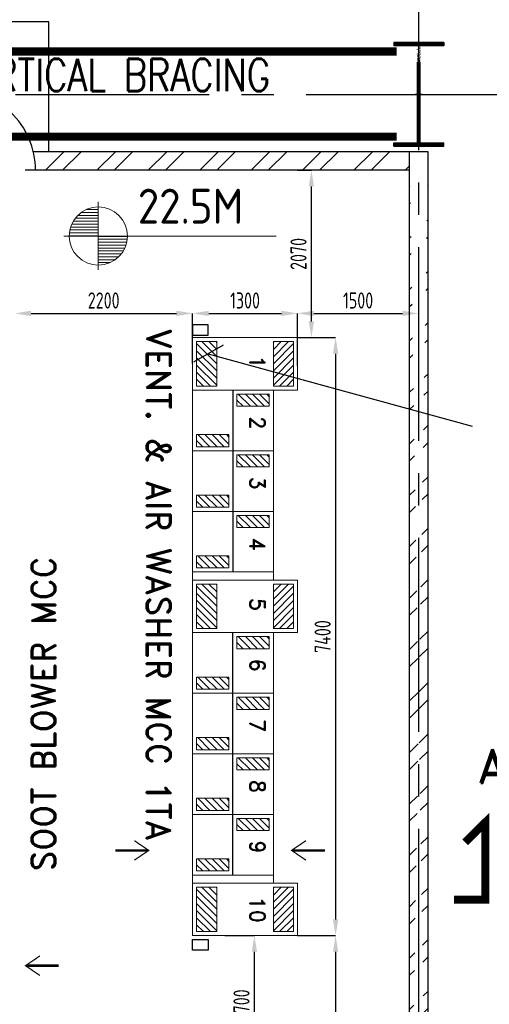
# Model space of a CAD drawing. Extents: x -11758 to 4934791, y -233543 to 1826789.
# Tile 7 of 107: x 89929 to 95743, y 31971 to 44155. Entities that reach past the tile are written whole.
import ezdxf

# ---------------------------------------------------------------- set-up
doc = ezdxf.new("R2010")
doc.units = 0
doc.header["$LTSCALE"] = 800
doc.header["$MEASUREMENT"] = 0
for name, pattern in [('CENTER', [2, 1.25, -0.25, 0.25, -0.25]), ('CENTER2', [1.125, 0.75, -0.125, 0.125, -0.125]), ('DASHDOT', [1, 0.5, -0.25, 0, -0.25])]:
    doc.linetypes.add(name, pattern=pattern)
doc.layers.get('0').update_dxf_attribs({"linetype": 'CONTINUOUS'})
doc.layers.get('DEFPOINTS').update_dxf_attribs({"linetype": 'CONTINUOUS'})
for name, color, linetype in [('CABLE TRAYS', 7, 'CONTINUOUS'), ('COL', 1, 'CENTER'), ('GRID', 8, 'CENTER'), ('HATCH', 9, 'CONTINUOUS'), ('LTB', 5, 'CONTINUOUS'), ('panel', 32, 'CONTINUOUS'), ('SBMCC', 4, 'CONTINUOUS'), ('STR', 2, 'CONTINUOUS'), ('SWGR', 7, 'CONTINUOUS'), ('WALL', 6, 'CONTINUOUS')]:
    doc.layers.add(name, color=color, linetype=linetype)
for name, color, linetype, lineweight in [('DIM', 4, 'CONTINUOUS', 15), ('EQPT', 8, 'CONTINUOUS', 5), ('T', 3, 'CONTINUOUS', 15), ('TEXT', 3, 'CONTINUOUS', 15)]:
    doc.layers.add(name, color=color, linetype=linetype, lineweight=lineweight)
doc.styles.add('ROMAND', font='romand')
doc.styles.add('ROMANS', font='ISO9.shx', dxfattribs={"width": 0.8})
doc.styles.add('S1', font='SIMPLEX.SHX', dxfattribs={"height": 200})
doc.styles.add('S3', font='ROMANS1.SHX', dxfattribs={"width": 0.8})
doc.styles.get("Standard").update_dxf_attribs({"font": 'ISO9'})
doc.dimstyles.new('ROMANS', dxfattribs={"dimscale": 250, "dimtxt": 1.8, "dimasz": 2, "dimexe": 0, "dimexo": 0, "dimgap": 0.5, "dimtad": 1, "dimdec": 0, "dimzin": 0, "dimdsep": 46, "dimtxsty": 'ROMANS', "dimblk": 'OBLIQUE', "dimcen": 0, "dimclrd": 9, "dimclre": 9, "dimclrt": 4, "dimadec": 0, "dimazin": 0, "dimtfac": 1, "dimtdec": 0, "dimtix": 1, "dimtmove": 0, "dimatfit": 3, "dimldrblk": 'OBLIQUE', "dimfxl": 1, "dimtolj": 1, "dimtzin": 0, "dimarcsym": 0})
doc.dimstyles.new('STANDARD$0', dxfattribs={"dimtxt": 250, "dimasz": 200, "dimexe": 0, "dimexo": 0, "dimgap": 100, "dimtad": 1, "dimdec": 0, "dimzin": 0, "dimdsep": 46, "dimtxsty": 'S1', "dimcen": 0, "dimadec": 0, "dimazin": 0, "dimtfac": 1, "dimtdec": 0, "dimtmove": 2, "dimatfit": 3, "dimfxl": 1, "dimtolj": 1, "dimtzin": 0, "dimarcsym": 0})

# ---------------------------------------------------------------- blocks, each defined once
blk = doc.blocks.new('A$C14326149')
at = {"layer": 'COL'}
h = blk.add_hatch(dxfattribs=at)
h.set_pattern_fill('ANSI31', color=256, scale=100, style=0)
h.paths.add_polyline_path([(-310, -640), (-310, -600), (310, -600), (310, -640)])
h.paths.add_polyline_path([(310, 640), (310, 600), (-310, 600), (-310, 640)])
edge = h.paths.add_edge_path()
edge.add_line((-16, -600), (-16, 600))
edge.add_line((16, -600), (16, 600))
for p, q in [((310, 640), (-310, 640)), ((-310, 640), (-310, 600)), ((310, 640), (310, 600)), ((310, 600), (-310, 600)), ((-16, -600), (-16, 600)), ((16, -600), (16, 600)), ((-310, -600), (310, -600)), ((-310, -640), (-310, -600)), ((310, -640), (310, -600)), ((-310, -640), (310, -640))]:
    blk.add_line(p, q, dxfattribs=at)
at = {"layer": 'COL', "color": 2}
for p, q in [((0, -672), (0, 672)), ((44, 0), (-44, 0))]:
    blk.add_line(p, q, dxfattribs=at)
blk = doc.blocks.new('*D532')
at = {"layer": 'DEFPOINTS', "color": 0, "transparency": 16777216}
for p in [(89869, 40520), (92069, 40520), (92069, 39900)]:
    blk.add_point(p, dxfattribs=at)
at = {"layer": 'WALL', "color": 2, "lineweight": -2, "transparency": 16777216}
for p, q in [((90069, 40520), (91869, 40520)), ((92069, 39900), (92069, 40520))]:
    blk.add_line(p, q, dxfattribs=at)
at = {"layer": 'WALL', "color": 2, "transparency": 16777216}
for points in [[(90069, 40553), (90069, 40487), (89869, 40520)], [(91869, 40553), (91869, 40487), (92069, 40520)]]:
    blk.add_solid(points, dxfattribs=at)
at = {"layer": 'WALL', "color": 2, "transparency": 16777216, "insert": (90969, 40680), "char_height": 200, "attachment_point": 5, "style": 'ROMANS'}
blk.add_mtext('\\A1;2200', dxfattribs=at)
blk = doc.blocks.new('*D533')
at = {"layer": 'DEFPOINTS', "color": 0, "transparency": 16777216}
for p in [(93369, 40520), (92069, 40185), (93369, 39871)]:
    blk.add_point(p, dxfattribs=at)
at = {"layer": 'WALL', "color": 2, "lineweight": -2, "transparency": 16777216}
for p, q in [((92069, 40185), (92069, 40520)), ((92269, 40520), (93169, 40520)), ((93369, 39871), (93369, 40520))]:
    blk.add_line(p, q, dxfattribs=at)
at = {"layer": 'WALL', "color": 2, "transparency": 16777216}
for points in [[(92269, 40553), (92269, 40487), (92069, 40520)], [(93169, 40553), (93169, 40487), (93369, 40520)]]:
    blk.add_solid(points, dxfattribs=at)
at = {"layer": 'WALL', "color": 2, "transparency": 16777216, "insert": (92719, 40680), "char_height": 200, "attachment_point": 5, "style": 'ROMANS'}
blk.add_mtext('\\A1;1300', dxfattribs=at)
blk = doc.blocks.new('*D534')
at = {"layer": 'DEFPOINTS', "color": 0, "transparency": 16777216}
for p in [(93369, 40520), (94869, 40520), (94869, 40520)]:
    blk.add_point(p, dxfattribs=at)
at = {"layer": 'WALL', "color": 2, "lineweight": -2, "transparency": 16777216}
blk.add_line((93569, 40520), (94669, 40520), dxfattribs=at)
at = {"layer": 'WALL', "color": 2, "transparency": 16777216}
for points in [[(93569, 40553), (93569, 40487), (93369, 40520)], [(94669, 40553), (94669, 40487), (94869, 40520)]]:
    blk.add_solid(points, dxfattribs=at)
at = {"layer": 'WALL', "color": 2, "transparency": 16777216, "insert": (94119, 40680), "char_height": 200, "attachment_point": 5, "style": 'ROMANS'}
blk.add_mtext('\\A1;1500', dxfattribs=at)
blk = doc.blocks.new('*D536')
at = {"layer": 'DEFPOINTS', "color": 0, "transparency": 16777216}
for p in [(93369, 40221), (93369, 32821), (93840, 32821)]:
    blk.add_point(p, dxfattribs=at)
at = {"layer": 'WALL', "color": 2, "lineweight": -2, "transparency": 16777216}
for p, q in [((93369, 40221), (93840, 40221)), ((93840, 40021), (93840, 33021)), ((93369, 32821), (93840, 32821))]:
    blk.add_line(p, q, dxfattribs=at)
at = {"layer": 'WALL', "color": 2, "transparency": 16777216}
for points in [[(93807, 40021), (93874, 40021), (93840, 40221)], [(93807, 33021), (93874, 33021), (93840, 32821)]]:
    blk.add_solid(points, dxfattribs=at)
at = {"layer": 'WALL', "color": 2, "transparency": 16777216, "insert": (93680, 36521), "char_height": 200, "attachment_point": 5, "rotation": 90, "style": 'ROMANS'}
blk.add_mtext('\\A1;7400', dxfattribs=at)
blk = doc.blocks.new('*D540')
at = {"layer": 'DEFPOINTS', "color": 0, "transparency": 16777216}
for p in [(93840, 32821), (93840, 27731), (93840, 27731)]:
    blk.add_point(p, dxfattribs=at)
at = {"layer": 'WALL', "color": 2, "lineweight": -2, "transparency": 16777216}
blk.add_line((93840, 32621), (93840, 27931), dxfattribs=at)
at = {"layer": 'WALL', "color": 2, "transparency": 16777216}
for points in [[(93807, 32621), (93874, 32621), (93840, 32821)], [(93807, 27931), (93874, 27931), (93840, 27731)]]:
    blk.add_solid(points, dxfattribs=at)
at = {"layer": 'WALL', "color": 2, "transparency": 16777216, "insert": (93680, 30276), "char_height": 200, "attachment_point": 5, "rotation": 90, "style": 'ROMANS'}
blk.add_mtext('\\A1;5090', dxfattribs=at)
blk = doc.blocks.new('*X4')
at = {"color": 0}
for p, q in [((36153.7, 29375), (36329.8, 29375)), ((36183.1, 29400), (36329.8, 29400)), ((36226, 29425), (36329.8, 29425)), ((36101.7, 29300), (36329.8, 29300)), ((36114.7, 29325), (36329.8, 29325)), ((36131.6, 29350), (36329.8, 29350)), ((36079.8, 29200), (36329.8, 29200)), ((36081.3, 29225), (36329.8, 29225)), ((36085.3, 29250), (36329.8, 29250)), ((36092.1, 29275), (36329.8, 29275))]:
    blk.add_line(p, q, dxfattribs=at)
blk = doc.blocks.new('LL')
for p, q in [((-711, 0), (-711, 423)), ((-1136, 0), (-711, 0)), ((1493, 0), (-711, 0)), ((-711, 0), (-711, -418))]:
    blk.add_line(p, q)
for start, end in [(90, 180), (0, 90), (180, 270), (270, 0)]:
    blk.add_arc((-711, 0), 360, start, end)
at = {"xscale": 1.440000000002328, "yscale": 1.440000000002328, "zscale": 1.440000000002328}
blk.add_blockref('*X4', (-53026, -42044), dxfattribs=at)
at = {"xscale": 1.440000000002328, "yscale": 1.440000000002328, "zscale": 1.440000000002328, "rotation": 180}
blk.add_blockref('*X4', (51604, 42044), dxfattribs=at)
at = {"flags": 4}
blk.add_attdef('LEVEL', (-222, 154), '', height=432, dxfattribs=at)
blk = doc.blocks.new('*D523')
at = {"layer": 'DEFPOINTS', "color": 0, "transparency": 16777216}
for p in [(92469, 32821), (92835, 32821), (92469, 31121)]:
    blk.add_point(p, dxfattribs=at)
at = {"layer": 'WALL', "color": 2, "lineweight": -2, "transparency": 16777216}
for p, q in [((92469, 32821), (92835, 32821)), ((92835, 31321), (92835, 32621)), ((92469, 31121), (92835, 31121))]:
    blk.add_line(p, q, dxfattribs=at)
at = {"layer": 'WALL', "color": 2, "transparency": 16777216}
for points in [[(92802, 32621), (92868, 32621), (92835, 32821)], [(92802, 31321), (92868, 31321), (92835, 31121)]]:
    blk.add_solid(points, dxfattribs=at)
at = {"layer": 'WALL', "color": 2, "transparency": 16777216, "insert": (92675, 31971), "char_height": 200, "attachment_point": 5, "rotation": 90, "style": 'ROMANS'}
blk.add_mtext('\\A1;1700', dxfattribs=at)
blk = doc.blocks.new('*D526')
at = {"layer": 'DEFPOINTS', "color": 0, "transparency": 16777216}
for p in [(93369, 42291), (93541, 42291), (93369, 40221)]:
    blk.add_point(p, dxfattribs=at)
at = {"layer": 'WALL', "color": 2, "lineweight": -2, "transparency": 16777216}
for p, q in [((93369, 42291), (93541, 42291)), ((93541, 40421), (93541, 42091)), ((93369, 40221), (93541, 40221))]:
    blk.add_line(p, q, dxfattribs=at)
at = {"layer": 'WALL', "color": 2, "transparency": 16777216}
for points in [[(93507, 42091), (93574, 42091), (93541, 42291)], [(93507, 40421), (93574, 40421), (93541, 40221)]]:
    blk.add_solid(points, dxfattribs=at)
at = {"layer": 'WALL', "color": 2, "transparency": 16777216, "insert": (93381, 41256), "char_height": 200, "attachment_point": 5, "rotation": 90, "style": 'ROMANS'}
blk.add_mtext('\\A1;2070', dxfattribs=at)

msp = doc.modelspace()

# ---------------------------------------------------------------- hatches: boundary and pattern name
at = {"layer": 'HATCH'}
h = msp.add_hatch(dxfattribs=at)
h.set_pattern_fill('ANSI32', color=256, scale=1200, style=0)
h.set_pattern_definition([(45, (-151176.9, -211862.3), (-318.19805, 318.19805), []), (45, (-150964.78, -211862.3), (-318.19805, 318.19805), [])])
h.paths.add_polyline_path([(94757.1, 42519.4), (90097.7, 42520, -0.0574971), (90125.2, 42291.1), (94757, 42291.1)])
h = msp.add_hatch(dxfattribs=at)
h.set_pattern_fill('ANSI32', color=256, scale=1200, style=0)
h.set_pattern_definition([(45, (8313.82, -101629.23), (-318.198, 318.198), []), (45, (8525.95, -101629.23), (-318.198, 318.198), [])])
edge = h.paths.add_edge_path()
edge.add_line((94754.9, 28669.2), (94757.1, 42519.4))
edge.add_line((94984.4, 28440.9), (94984.7, 42519.3))
h = msp.add_hatch(dxfattribs=at)
h.set_pattern_fill('ANSI31', color=3, scale=500, angle=270, style=0)
h.set_pattern_definition([(315, (3164.78, 87381.69), (44.194174, 44.194174), [])])
h.paths.add_polyline_path([(92369.4, 39620.8), (92369.4, 40170.8), (92119.4, 40170.8), (92119.4, 39620.8)])
h = msp.add_hatch(dxfattribs=at)
h.set_pattern_fill('ANSI31', color=3, scale=500, angle=270, style=0)
h.set_pattern_definition([(225, (182274.03, 87381.69), (-44.194174, 44.194174), [])])
h.paths.add_polyline_path([(93069.4, 39620.8), (93069.4, 40170.8), (93319.4, 40170.8), (93319.4, 39620.8)])
h = msp.add_hatch(dxfattribs=at)
h.set_pattern_fill('ANSI31', color=3, scale=500, angle=270, style=0)
h.set_pattern_definition([(315, (6756.666, 86242.64), (44.194174, 44.194174), [])])
h.paths.add_polyline_path([(93019.4, 39370.8), (93019.4, 39520.8), (92619.4, 39520.8), (92619.4, 39370.8)])
h = msp.add_hatch(dxfattribs=at)
h.set_pattern_fill('ANSI31', color=3, scale=500, angle=270, style=0)
h.set_pattern_definition([(315, (6256.666, 85742.64), (44.194174, 44.194174), [])])
h.paths.add_polyline_path([(92519.4, 38870.8), (92519.4, 39020.8), (92119.4, 39020.8), (92119.4, 38870.8)])
h = msp.add_hatch(dxfattribs=at)
h.set_pattern_fill('ANSI31', color=3, scale=500, angle=270, style=0)
h.set_pattern_definition([(315, (6756.666, 85492.64), (44.194174, 44.194174), [])])
h.paths.add_polyline_path([(93019.4, 38620.8), (93019.4, 38770.8), (92619.4, 38770.8), (92619.4, 38620.8)])
h = msp.add_hatch(dxfattribs=at)
h.set_pattern_fill('ANSI31', color=3, scale=500, angle=270, style=0)
h.set_pattern_definition([(315, (6256.666, 84992.64), (44.194174, 44.194174), [])])
h.paths.add_polyline_path([(92519.4, 38120.8), (92519.4, 38270.8), (92119.4, 38270.8), (92119.4, 38120.8)])
h = msp.add_hatch(dxfattribs=at)
h.set_pattern_fill('ANSI31', color=3, scale=500, angle=270, style=0)
h.set_pattern_definition([(315, (6756.666, 84742.64), (44.194174, 44.194174), [])])
h.paths.add_polyline_path([(93019.4, 37870.8), (93019.4, 38020.8), (92619.4, 38020.8), (92619.4, 37870.8)])
h = msp.add_hatch(dxfattribs=at)
h.set_pattern_fill('ANSI31', color=3, scale=500, angle=270, style=0)
h.set_pattern_definition([(315, (6256.666, 84242.64), (44.194174, 44.194174), [])])
h.paths.add_polyline_path([(92519.4, 37370.8), (92519.4, 37520.8), (92119.4, 37520.8), (92119.4, 37370.8)])
h = msp.add_hatch(dxfattribs=at)
h.set_pattern_fill('ANSI31', color=3, scale=500, angle=270, style=0)
h.set_pattern_definition([(315, (3164.78, 84381.69), (44.194174, 44.194174), [])])
h.paths.add_polyline_path([(92369.4, 36620.8), (92369.4, 37170.8), (92119.4, 37170.8), (92119.4, 36620.8)])
h = msp.add_hatch(dxfattribs=at)
h.set_pattern_fill('ANSI31', color=3, scale=500, angle=270, style=0)
h.set_pattern_definition([(225, (182274.03, 84381.69), (-44.194174, 44.194174), [])])
h.paths.add_polyline_path([(93069.4, 36620.8), (93069.4, 37170.8), (93319.4, 37170.8), (93319.4, 36620.8)])
h = msp.add_hatch(dxfattribs=at)
h.set_pattern_fill('ANSI31', color=3, scale=500, angle=270, style=0)
h.set_pattern_definition([(315, (6756.666, 83242.64), (44.194174, 44.194174), [])])
h.paths.add_polyline_path([(93019.4, 36370.8), (93019.4, 36520.8), (92619.4, 36520.8), (92619.4, 36370.8)])
h = msp.add_hatch(dxfattribs=at)
h.set_pattern_fill('ANSI31', color=3, scale=500, angle=270, style=0)
h.set_pattern_definition([(315, (6256.666, 82742.64), (44.194174, 44.194174), [])])
h.paths.add_polyline_path([(92519.4, 35870.8), (92519.4, 36020.8), (92119.4, 36020.8), (92119.4, 35870.8)])
h = msp.add_hatch(dxfattribs=at)
h.set_pattern_fill('ANSI31', color=3, scale=500, angle=270, style=0)
h.set_pattern_definition([(315, (6756.666, 82492.64), (44.194174, 44.194174), [])])
h.paths.add_polyline_path([(93019.4, 35620.8), (93019.4, 35770.8), (92619.4, 35770.8), (92619.4, 35620.8)])
h = msp.add_hatch(dxfattribs=at)
h.set_pattern_fill('ANSI31', color=3, scale=500, angle=270, style=0)
h.set_pattern_definition([(315, (6256.666, 81992.64), (44.194174, 44.194174), [])])
h.paths.add_polyline_path([(92519.4, 35120.8), (92519.4, 35270.8), (92119.4, 35270.8), (92119.4, 35120.8)])
h = msp.add_hatch(dxfattribs=at)
h.set_pattern_fill('ANSI31', color=3, scale=500, angle=270, style=0)
h.set_pattern_definition([(315, (6756.666, 81742.64), (44.194174, 44.194174), [])])
h.paths.add_polyline_path([(93019.4, 34870.8), (93019.4, 35020.8), (92619.4, 35020.8), (92619.4, 34870.8)])
h = msp.add_hatch(dxfattribs=at)
h.set_pattern_fill('ANSI31', color=3, scale=500, angle=270, style=0)
h.set_pattern_definition([(315, (6256.666, 81242.64), (44.194174, 44.194174), [])])
h.paths.add_polyline_path([(92519.4, 34370.8), (92519.4, 34520.8), (92119.4, 34520.8), (92119.4, 34370.8)])
h = msp.add_hatch(dxfattribs=at)
h.set_pattern_fill('ANSI31', color=3, scale=500, angle=270, style=0)
h.set_pattern_definition([(315, (6756.666, 80992.64), (44.194174, 44.194174), [])])
h.paths.add_polyline_path([(93019.4, 34120.8), (93019.4, 34270.8), (92619.4, 34270.8), (92619.4, 34120.8)])
h = msp.add_hatch(dxfattribs=at)
h.set_pattern_fill('ANSI31', color=3, scale=500, angle=270, style=0)
h.set_pattern_definition([(315, (6256.666, 80492.64), (44.194174, 44.194174), [])])
h.paths.add_polyline_path([(92519.4, 33620.8), (92519.4, 33770.8), (92119.4, 33770.8), (92119.4, 33620.8)])
h = msp.add_hatch(dxfattribs=at)
h.set_pattern_fill('ANSI31', color=3, scale=500, angle=270, style=0)
h.set_pattern_definition([(315, (3164.78, 80631.69), (44.194174, 44.194174), [])])
h.paths.add_polyline_path([(92369.4, 32870.8), (92369.4, 33420.8), (92119.4, 33420.8), (92119.4, 32870.8)])
h = msp.add_hatch(dxfattribs=at)
h.set_pattern_fill('ANSI31', color=3, scale=500, angle=270, style=0)
h.set_pattern_definition([(225, (182274.03, 80631.69), (-44.194174, 44.194174), [])])
h.paths.add_polyline_path([(93069.4, 32870.8), (93069.4, 33420.8), (93319.4, 33420.8), (93319.4, 32870.8)])

# ---------------------------------------------------------------- linework, layer by layer
for p, q in [((90291.4, 44130.1), (88491.4, 44130.1)), ((90291.4, 42520), (90291.4, 44130.1))]:
    msp.add_line(p, q)
at = {"color": 0}
for p, q in [((92569.4, 39570.8), (92569.4, 38070.8)), ((92569.4, 38070.8), (92569.4, 37320.8)), ((92569.4, 33570.8), (92569.4, 36570.8))]:
    msp.add_line(p, q, dxfattribs=at)
at = {"color": 0, "lineweight": 9, "const_width": 15}
for points in [[(91348.4, 33996.2), (91514.9, 33882.9), (91114.4, 33882.9)], [(93473.3, 33996.2), (93306.8, 33882.9), (93707.3, 33882.9)], [(90179.1, 32569.7), (90012.6, 32456.5), (90413.1, 32456.5)]]:
    msp.add_lwpolyline(points, dxfattribs=at)
at = {"layer": 'EQPT', "color": 0}
for p, q in [((92369.4, 40170.8), (92119.4, 40170.8)), ((92119.4, 40170.8), (92119.4, 39620.8)), ((92369.4, 40170.8), (92369.4, 39620.8)), ((93069.4, 40170.8), (93319.4, 40170.8)), ((93069.4, 40170.8), (93069.4, 39620.8)), ((93319.4, 40170.8), (93319.4, 39620.8)), ((92119.4, 39620.8), (92369.4, 39620.8)), ((93319.4, 39620.8), (93069.4, 39620.8)), ((93369.4, 39570.8), (92069.4, 39570.8)), ((93069.4, 39570.8), (93069.4, 38070.8)), ((93069.4, 38820.8), (92069.4, 38820.8)), ((93069.4, 38070.8), (92069.4, 38070.8)), ((93069.4, 38070.8), (92069.4, 38070.8)), ((93069.4, 38070.8), (93069.4, 37220.8)), ((93069.4, 37320.8), (92069.4, 37320.8)), ((93369.4, 37220.8), (92069.4, 37220.8)), ((92369.4, 37170.8), (92119.4, 37170.8)), ((92119.4, 37170.8), (92119.4, 36620.8)), ((92369.4, 37170.8), (92369.4, 36620.8)), ((93069.4, 37170.8), (93319.4, 37170.8)), ((93069.4, 37170.8), (93069.4, 36620.8)), ((93319.4, 37170.8), (93319.4, 36620.8)), ((93369.4, 36570.8), (92069.4, 36570.8)), ((92119.4, 36620.8), (92369.4, 36620.8)), ((93319.4, 36620.8), (93069.4, 36620.8)), ((93069.4, 36570.8), (93069.4, 33470.8)), ((93069.4, 35820.8), (92069.4, 35820.8)), ((93069.4, 35070.8), (92069.4, 35070.8)), ((93069.4, 34320.8), (92069.4, 34320.8)), ((93069.4, 33570.8), (92069.4, 33570.8)), ((93069.4, 33570.8), (92069.4, 33570.8)), ((93369.4, 33470.8), (92069.4, 33470.8)), ((92369.4, 33420.8), (92119.4, 33420.8)), ((92119.4, 33420.8), (92119.4, 32870.8)), ((92369.4, 33420.8), (92369.4, 32870.8)), ((93069.4, 33420.8), (93319.4, 33420.8)), ((93069.4, 33420.8), (93069.4, 32870.8)), ((93319.4, 33420.8), (93319.4, 32870.8)), ((92119.4, 32870.8), (92369.4, 32870.8)), ((93319.4, 32870.8), (93069.4, 32870.8))]:
    msp.add_line(p, q, dxfattribs=at)
for points in [[(93369.4, 39570.8), (93369.4, 40220.8), (92069.4, 40220.8), (92069.4, 38070.8)], [(92069.4, 38070.8), (92069.4, 32820.8), (93369.4, 32820.8), (93369.4, 33470.8)], [(93369.4, 36570.8), (93369.4, 37220.8)]]:
    msp.add_lwpolyline(points, dxfattribs=at)
for points in [[(92619.4, 39520.8), (92619.4, 39370.8), (93019.4, 39370.8), (93019.4, 39520.8)], [(92119.4, 38870.8), (92119.4, 39020.8), (92519.4, 39020.8), (92519.4, 38870.8)], [(92619.4, 38770.8), (92619.4, 38620.8), (93019.4, 38620.8), (93019.4, 38770.8)], [(92119.4, 38120.8), (92119.4, 38270.8), (92519.4, 38270.8), (92519.4, 38120.8)], [(92619.4, 38020.8), (92619.4, 37870.8), (93019.4, 37870.8), (93019.4, 38020.8)], [(92119.4, 37370.8), (92119.4, 37520.8), (92519.4, 37520.8), (92519.4, 37370.8)], [(92619.4, 36520.8), (92619.4, 36370.8), (93019.4, 36370.8), (93019.4, 36520.8)], [(92119.4, 35870.8), (92119.4, 36020.8), (92519.4, 36020.8), (92519.4, 35870.8)], [(92619.4, 35770.8), (92619.4, 35620.8), (93019.4, 35620.8), (93019.4, 35770.8)], [(92119.4, 35120.8), (92119.4, 35270.8), (92519.4, 35270.8), (92519.4, 35120.8)], [(92619.4, 35020.8), (92619.4, 34870.8), (93019.4, 34870.8), (93019.4, 35020.8)], [(92119.4, 34370.8), (92119.4, 34520.8), (92519.4, 34520.8), (92519.4, 34370.8)], [(92619.4, 34270.8), (92619.4, 34120.8), (93019.4, 34120.8), (93019.4, 34270.8)], [(92119.4, 33620.8), (92119.4, 33770.8), (92519.4, 33770.8), (92519.4, 33620.8)]]:
    msp.add_lwpolyline(points, close=True, dxfattribs=at)
at = {"layer": 'GRID', "linetype": 'CENTER2', "ltscale": 4}
for p, q in [((94869.4, 24541.6), (94869.4, 51477)), ((64675.3, 43230.9), (107921.9, 43230.9))]:
    msp.add_line(p, q, dxfattribs=at)
at = {"layer": 'LTB', "linetype": 'Continuous', "const_width": 100, "flags": 128}
msp.add_lwpolyline([(95308, 33267), (95692.6, 33267), (95692.6, 34220.6), (95443.5, 33975)], dxfattribs=at)
at = {"layer": 'SBMCC'}
for points in [[(92069.4, 40249.9), (92263.4, 40249.9), (92263.4, 40378.9), (92069.4, 40378.9)], [(92069.4, 32770.8), (92263.4, 32770.8), (92263.4, 32641.8), (92069.4, 32641.8)]]:
    msp.add_lwpolyline(points, close=True, dxfattribs=at)
at = {"layer": 'STR', "color": 7, "linetype": 'DASHDOT', "const_width": 100}
for points in [[(84144.4, 43761), (94594.4, 43761)], [(84144.4, 42706), (94594.4, 42706)]]:
    msp.add_lwpolyline(points, dxfattribs=at)
at = {"layer": 'SWGR', "linetype": 'Continuous', "ltscale": 0.5, "const_width": 15}
for points in [[(91348.4, 33753.9), (91514.9, 33867.2), (91114.4, 33867.2)], [(93473.3, 33753.9), (93306.8, 33867.2), (93707.3, 33867.2)], [(90179.1, 32327.5), (90012.6, 32440.7), (90413.1, 32440.7)]]:
    msp.add_lwpolyline(points, dxfattribs=at)
at = {"layer": 'WALL'}
for p, q in [((94984.7, 42519.3), (90097.7, 42520)), ((94754.9, 28669.2), (94757.1, 42519.4)), ((94984.4, 28440.9), (94984.7, 42519.3)), ((94757.1, 42291.1), (89997.3, 42291.1))]:
    msp.add_line(p, q, dxfattribs=at)
msp.add_arc((89119.2, 42286.4), 1006, 0.31567, 91.7103, dxfattribs=at)

# ---------------------------------------------------------------- block references
at = {"layer": 'DIM'}
msp.add_blockref('A$C14326149', (94869.4, 43231), dxfattribs=at)
at = {"layer": 'TEXT'}
msp.add_blockref('LL', (91612.8, 41477), dxfattribs=at).add_auto_attribs({'LEVEL': '22.5M'})

# ---------------------------------------------------------------- texts
at = {"layer": 'CABLE TRAYS', "insert": (95963, 35129.6), "char_height": 420, "width": 1859.099, "attachment_point": 3, "style": 'ROMAND'}
msp.add_mtext('A', dxfattribs=at)
at = {"layer": 'panel', "color": 0, "style": 'ROMAND'}
for s, p in [('1', (92778.9, 39998.1)), ('2', (92778.9, 39248.1)), ('3', (92778.9, 38498.1)), ('4', (92778.9, 37748.1)), ('5', (92778.9, 36998.1)), ('6', (92778.9, 36248.1)), ('7', (92778.9, 35498.1)), ('8', (92778.9, 34748.1)), ('9', (92778.9, 33998.1)), ('10', (92778.9, 33302.1))]:
    msp.add_text(s, height=189, rotation=270, dxfattribs=at).set_placement(p)
at = {"layer": 'SBMCC', "style": 'ROMAND'}
msp.add_text('SOOT BLOWER MCC  ', height=300, rotation=90, dxfattribs=at).set_placement((90373.2, 33615.5))
at = {"layer": 'SBMCC', "insert": (91800.4, 40332.6), "char_height": 300, "width": 7317.826, "attachment_point": 1, "rotation": 270, "style": 'ROMAND'}
msp.add_mtext('VENT. & AIR WASHER MCC 1TA', dxfattribs=at)
at = {"layer": 'T', "insert": (89107.1, 43672.2), "char_height": 400, "width": 9254.512, "attachment_point": 1, "style": 'S3'}
msp.add_mtext('VERTICAL BRACING', dxfattribs=at)

# ---------------------------------------------------------------- dimensions: what is measured, and where the dimension line sits
at = {"layer": 'WALL'}
for base, p1, p2, picture, middle in [((93540.7, 42291.1), (93369.4, 40220.8), (93369.4, 42291.1), '*D526', (93380.7, 41255.9)), ((93840.5, 32820.8), (93369.4, 40220.8), (93369.4, 32820.8), '*D536', (93680.5, 36520.8)), ((92835.1, 32820.8), (92469.4, 31120.8), (92469.4, 32820.8), '*D523', (92675.1, 31970.8)), ((93840.5, 27730.9), (93840.5, 32820.8), (93840.5, 27730.9), '*D540', (93680.5, 30275.8))]:
    dim = msp.add_linear_dim(base=base, p1=p1, p2=p2, angle=90, dimstyle='STANDARD$0', override={"dimscale": 100, "dimtxt": 2, "dimasz": 2, "dimgap": 0.6, "dimtxsty": 'ROMANS', "dimclrd": 2, "dimclre": 2, "dimclrt": 2, "dimtix": 1, "dimfxl": 0.5}, dxfattribs=at)
    dim.commit()
    dim.dimension.update_dxf_attribs({"geometry": picture, "text_midpoint": middle})
for base, p1, p2, picture, middle in [((92069.4, 40520), (89869.4, 40520), (92069.4, 39899.9), '*D532', (90969.4, 40680)), ((93369.4, 40520), (92069.4, 40184.9), (93369.4, 39870.8), '*D533', (92719.4, 40680)), ((94869.4, 40520), (93369.4, 40520), (94869.4, 40520), '*D534', (94119.4, 40680))]:
    dim = msp.add_linear_dim(base=base, p1=p1, p2=p2, dimstyle='STANDARD$0', override={"dimscale": 100, "dimtxt": 2, "dimasz": 2, "dimgap": 0.6, "dimtxsty": 'ROMANS', "dimclrd": 2, "dimclre": 2, "dimclrt": 2, "dimtix": 1, "dimfxl": 0.5}, dxfattribs=at)
    dim.commit()
    dim.dimension.update_dxf_attribs({"geometry": picture, "text_midpoint": middle})

# ---------------------------------------------------------------- leaders
at = {"layer": 'EQPT'}
msp.add_leader([(92263.4, 40021.7), (95533.1, 39125.1)], dimstyle='ROMANS', override={"dimscale": 1, "dimtxt": 250, "dimasz": 300, "dimexo": 100, "dimgap": 100, "dimtad": 0, "dimclrd": 7, "dimclre": 7, "dimclrt": 7}, dxfattribs=at)

doc.saveas('drawing.dxf')
